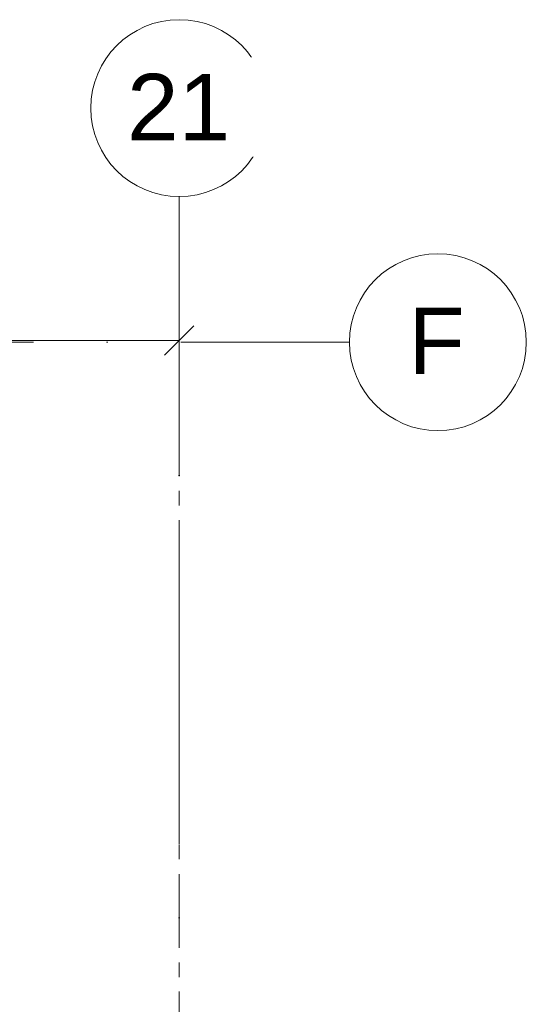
# Model space of a CAD drawing. Header units: millimetres. Extents: x 904 to 79999, y -5904 to 48978.
# Tile 10 of 21: x 19497 to 22934, y 42298 to 48978. Entities that reach past the tile are written whole.
import ezdxf

# ---------------------------------------------------------------- set-up
doc = ezdxf.new("R2010")
doc.units = ezdxf.units.MM
doc.linetypes.add('IMPORT-HP_01_CER_B', pattern=[800, 500, -100, 100, -100])
doc.linetypes.add('Čerchovaná 20mm', pattern=[3000, 2000, -500, 0, -500])
for name, color, linetype, lineweight in [('CA_IMPORTY18', 8, 'Continuous', 9), ('CA_KOTY', 3, 'Continuous', 9), ('CA_KOTY-100', 3, 'Continuous', 9), ('CA_OSY', 5, 'Continuous', 9), ('CA_TEXT35', 62, 'Continuous', 9)]:
    doc.layers.add(name, color=color, linetype=linetype, lineweight=lineweight)
doc.styles.add('Arial', font='arial.ttf', dxfattribs={"height": 450})
doc.styles.add('Arial_3', font='arial.ttf', dxfattribs={"width": 0.8, "height": 200})
doc.dimstyles.new('HP_Přímá_-_2_mm_Ariel_1-100', dxfattribs={"dimscale": 304.8, "dimtxt": 204.05188, "dimasz": 0.656168, "dimexe": 0.328084, "dimexo": 0.0625, "dimgap": 0.164042, "dimtad": 1, "dimdec": 0, "dimzin": 0, "dimdsep": 46, "dimtxsty": 'Arial_3', "dimblk1": 'OBLIQUE', "dimblk2": 'OBLIQUE', "dimsah": 1, "dimcen": 0.09, "dimazin": 0, "dimtfac": 1, "dimtdec": 4, "dimtix": 1, "dimtmove": 0, "dimatfit": 3, "dimfxl": 0.984252, "dimfxlon": 1, "dimtvp": 1, "dimtolj": 1, "dimtzin": 0, "dimarcsym": 2})

# ---------------------------------------------------------------- blocks, each defined once
blk = doc.blocks.new('ocelová kce final - 11542_003_OK-HALA_TaO-2_ET_AciS_2025-05-29_upr_dwg-2597525-PŮDORYS 1_NP - vestavek V8a')
at = {"layer": 'CA_IMPORTY18', "color": 57, "linetype": 'IMPORT-HP_01_CER_B'}
blk.add_line((229640, 36282.2), (229640, 47547), dxfattribs=at)
blk = doc.blocks.new('ocelová kce final - ocelová kce final-2597615-PŮDORYS 1_NP - vestavek V8a')
blk.add_blockref('ocelová kce final - 11542_003_OK-HALA_TaO-2_ET_AciS_2025-05-29_upr_dwg-2597525-PŮDORYS 1_NP - vestavek V8a', (0, 0))
blk = doc.blocks.new('Osnova - Bublina osnovy 12mm-4850-PŮDORYS 1_NP - vestavek V8a')
at = {"layer": 'CA_TEXT35'}
blk.add_circle((0, 0), 6, dxfattribs=at)
blk = doc.blocks.new('DIMBLOCK7-PŮDORYS 1_NP - vestavek V8a')
at = {"layer": 'CA_KOTY-100'}
for p, q in [((20579.2, 46800.9), (20579.2, 47100.9)), ((17087.2, 46800.9), (17187.2, 46900.9)), ((17087.2, 46800.9), (17087.2, 46900.9)), ((20579.2, 46800.9), (20679.2, 46900.9)), ((17087.2, 46800.9), (16987.2, 46700.9)), ((17087.2, 46800.9), (20579.2, 46800.9)), ((17087.2, 46800.9), (17087.2, 46500.9)), ((20579.2, 46800.9), (20479.2, 46700.9)), ((20579.2, 46800.9), (20579.2, 46700.9))]:
    blk.add_line(p, q, dxfattribs=at)
at = {"layer": 'CA_KOTY-100', "color": 0, "insert": (18588.3, 47110.5), "char_height": 200, "width": 587.669, "attachment_point": 1, "line_spacing_factor": 0.941778, "style": 'Arial_3'}
blk.add_mtext('3492', dxfattribs=at)
blk = doc.blocks.new('_Oblique')
at = {"color": 0, "linetype": 'ByBlock', "lineweight": -2}
blk.add_line((-0.5, -0.5), (0.5, 0.5), dxfattribs=at)

msp = doc.modelspace()

# ---------------------------------------------------------------- linework, layer by layer
at = {"layer": 'CA_OSY', "linetype": 'Čerchovaná 20mm'}
for p, q in [((20579.2, 37385.7), (20579.2, 47777.8)), ((8590.8, 46789.9), (21734.5, 46789.9))]:
    msp.add_line(p, q, dxfattribs=at)

# ---------------------------------------------------------------- block references
at = {"layer": 'CA_IMPORTY18', "color": 57}
msp.add_blockref('ocelová kce final - ocelová kce final-2597615-PŮDORYS 1_NP - vestavek V8a', (-209060.8, 0), dxfattribs=at)
at = {"layer": 'CA_TEXT35', "xscale": 99.99999999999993, "yscale": 99.99999999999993, "zscale": 99.99999999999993}
msp.add_blockref('Osnova - Bublina osnovy 12mm-4850-PŮDORYS 1_NP - vestavek V8a', (20579.2, 48377.8), dxfattribs=at)
at = {"layer": 'CA_TEXT35', "xscale": 99.99999999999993, "yscale": 99.99999999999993, "zscale": 99.99999999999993, "rotation": 269.9999999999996}
msp.add_blockref('Osnova - Bublina osnovy 12mm-4850-PŮDORYS 1_NP - vestavek V8a', (22334.5, 46789.9), dxfattribs=at)

# ---------------------------------------------------------------- dimensions: what is measured, and where the dimension line sits
at = {"layer": 'CA_KOTY'}
dim = msp.add_linear_dim(base=(20579.2, 46800.9), p1=(17087.2, 46500.9), p2=(20579.2, 47100.9), dimstyle='HP_Přímá_-_2_mm_Ariel_1-100', override={"dimpost": '<>', "dimfxl": 3543.217947}, dxfattribs=at)
dim.commit()
dim.dimension.update_dxf_attribs({"geometry": 'DIMBLOCK7-PŮDORYS 1_NP - vestavek V8a', "text_midpoint": (18833.2, 46953.1)})

# ---------------------------------------------------------------- next in the draw order: texts
at = {"layer": 'CA_TEXT35', "char_height": 450, "attachment_point": 1, "style": 'Arial', "bg_fill": 3, "box_fill_scale": 1.25, "bg_fill_color": 256, "bg_fill_true_color": 13158600, "bg_fill_transparency": 0}
for s, insert, width in [('21', (20225.1, 48610.3), 849.789), ('\\fArial|b0|i0|c238|p34|;F', (22133.4, 47025.1), 472.996)]:
    msp.add_mtext(s, dxfattribs=dict(at, insert=insert, width=width))

doc.saveas('drawing.dxf')
